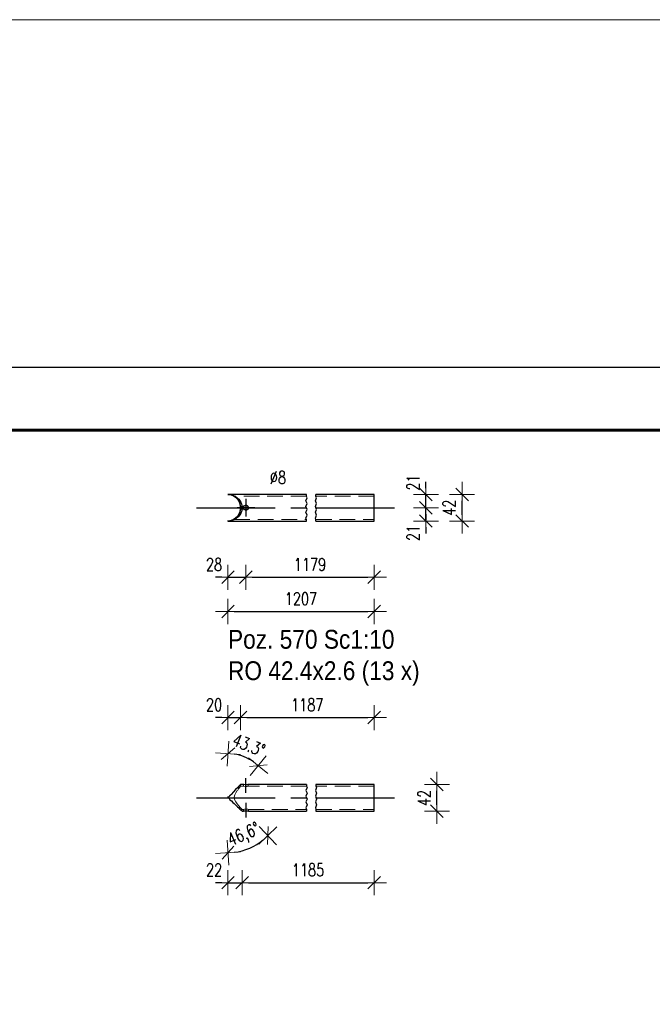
# Model space of a CAD drawing. Header units: millimetres. Extents: x -848 to 5, y 10127 to 10797.
# Tile 19 of 39: x -746 to -646, y 10620 to 10777. Entities that reach past the tile are written whole.
import ezdxf

# ---------------------------------------------------------------- set-up
doc = ezdxf.new("R2010")
doc.units = ezdxf.units.MM
doc.header["$LTSCALE"] = 10
doc.linetypes.add('HIDDEN', pattern=[0.375, 0.25, -0.125])
doc.linetypes.add('MITTE', pattern=[2, 1.25, -0.25, 0.25, -0.25])
doc.layers.get('Defpoints').update_dxf_attribs({"color": 1})
doc.layers.add('_FORMATKA', color=8, linetype='Continuous', plot=False)
for name, color, linetype, lineweight in [('_RAMKA', 7, 'Continuous', 35), ('PS_DIM', 4, 'Continuous', 13), ('PS_Hidden', 2, 'HIDDEN', 9), ('PS_Shape', 161, 'Continuous', 30), ('PS_SOLID', 7, 'Continuous', 30), ('PS_TEXT', 3, 'Continuous', 18)]:
    doc.layers.add(name, color=color, linetype=linetype, lineweight=lineweight)
doc.layers.add('PS_Mid', color=5, linetype='MITTE')
doc.styles.add('gil', font='txt', dxfattribs={"width": 0.9})
doc.styles.add('simplex', font='simplex.shx', dxfattribs={"width": 0.75})
doc.dimstyles.new('1_10_PRZ', dxfattribs={"dimtxt": 2, "dimasz": 1, "dimexe": 2, "dimexo": 5, "dimgap": 1, "dimtad": 1, "dimdec": 0, "dimlfac": 10, "dimtxsty": 'simplex', "dimblk": 'dimznak', "dimcen": 2, "dimse1": 1, "dimse2": 1, "dimclrt": 3, "dimadec": 1, "dimazin": 0, "dimtfac": 1, "dimtdec": 0, "dimtix": 1, "dimtmove": 2, "dimatfit": 3, "dimldrblk": 'dim-grot', "dimfxl": 1, "dimarcsym": 0})
doc.dimstyles.new('1_10_PRZ_DS1-LS10', dxfattribs={"dimtxt": 2, "dimasz": 1, "dimexe": 2, "dimexo": 5, "dimgap": 1, "dimtad": 1, "dimdec": 0, "dimlfac": 10, "dimtxsty": 'simplex', "dimblk": 'dimznak', "dimcen": 2, "dimse1": 1, "dimse2": 1, "dimclrt": 3, "dimadec": 1, "dimazin": 0, "dimtfac": 1, "dimtdec": 0, "dimtix": 1, "dimtmove": 2, "dimatfit": 3, "dimldrblk": 'dim-grot', "dimfxl": 1, "dimarcsym": 0})

# ---------------------------------------------------------------- blocks, each defined once
blk = doc.blocks.new('dimznak')
at = {"color": 0}
for points in [[(0, 2), (0, -2)], [(-2, 0), (2, 0)]]:
    blk.add_lwpolyline(points, dxfattribs=at)
at = {"color": 2}
blk.add_lwpolyline([(1, 1), (-1, -1)], dxfattribs=at)
blk = doc.blocks.new('*D90')
at = {"layer": 'Defpoints', "color": 0, "transparency": 16777216}
for p in [(-710.27, 10699.13), (-713.12, 10697.01), (-710.27, 10688.06)]:
    blk.add_point(p, dxfattribs=at)
at = {"layer": 'PS_DIM', "color": 0, "lineweight": -2, "transparency": 16777216}
for p, q in [((-714.12, 10688.06), (-715.12, 10688.06)), ((-713.12, 10688.06), (-710.27, 10688.06)), ((-709.27, 10688.06), (-708.27, 10688.06))]:
    blk.add_line(p, q, dxfattribs=at)
blk.add_blockref('dimznak', (-713.12, 10688.06), dxfattribs=at)
at = {"layer": 'PS_DIM', "color": 0, "lineweight": -2, "transparency": 16777216, "rotation": 180}
blk.add_blockref('dimznak', (-710.27, 10688.06), dxfattribs=at)
at = {"layer": 'PS_DIM', "color": 3, "transparency": 16777216, "insert": (-715.33, 10690.1), "char_height": 2, "attachment_point": 5, "style": 'simplex'}
blk.add_mtext('28', dxfattribs=at)
blk = doc.blocks.new('dim-grot')
blk.add_hatch(color=256).paths.add_polyline_path([(0, 0), (-2, 0.5), (-2, -0.5)])
blk.add_lwpolyline([(0, 0), (-2, 0.5), (-2, -0.5), (0, 0)])
blk = doc.blocks.new('*D91')
at = {"layer": 'Defpoints', "color": 0, "transparency": 16777216}
for p in [(-710.27, 10699.13), (-689.87, 10697.01), (-689.87, 10688.06)]:
    blk.add_point(p, dxfattribs=at)
at = {"layer": 'PS_DIM', "color": 0, "lineweight": -2, "transparency": 16777216}
blk.add_line((-709.27, 10688.06), (-690.87, 10688.06), dxfattribs=at)
at = {"layer": 'PS_DIM', "color": 0, "lineweight": -2, "transparency": 16777216, "rotation": 180}
blk.add_blockref('dimznak', (-710.27, 10688.06), dxfattribs=at)
at = {"layer": 'PS_DIM', "color": 0, "lineweight": -2, "transparency": 16777216}
blk.add_blockref('dimznak', (-689.87, 10688.06), dxfattribs=at)
at = {"layer": 'PS_DIM', "color": 3, "transparency": 16777216, "insert": (-700.07, 10690.1), "char_height": 2, "attachment_point": 5, "style": 'simplex'}
blk.add_mtext('1179', dxfattribs=at)
blk = doc.blocks.new('*D92')
at = {"layer": 'Defpoints', "color": 0, "transparency": 16777216}
for p in [(-713.12, 10697.01), (-689.87, 10697.01), (-689.87, 10682.61)]:
    blk.add_point(p, dxfattribs=at)
at = {"layer": 'PS_DIM', "color": 0, "lineweight": -2, "transparency": 16777216}
blk.add_line((-712.12, 10682.61), (-690.87, 10682.61), dxfattribs=at)
at = {"layer": 'PS_DIM', "color": 0, "lineweight": -2, "transparency": 16777216, "rotation": 180}
blk.add_blockref('dimznak', (-713.12, 10682.61), dxfattribs=at)
at = {"layer": 'PS_DIM', "color": 0, "lineweight": -2, "transparency": 16777216}
blk.add_blockref('dimznak', (-689.87, 10682.61), dxfattribs=at)
at = {"layer": 'PS_DIM', "color": 3, "transparency": 16777216, "insert": (-701.5, 10684.65), "char_height": 2, "attachment_point": 5, "style": 'simplex'}
blk.add_mtext('1207', dxfattribs=at)
blk = doc.blocks.new('*D93')
at = {"layer": 'Defpoints', "color": 0, "transparency": 16777216}
for p in [(-710.27, 10699.13), (-681.62, 10699.13), (-713.12, 10697.01)]:
    blk.add_point(p, dxfattribs=at)
at = {"layer": 'PS_DIM', "color": 0, "lineweight": -2, "transparency": 16777216}
for p, q in [((-681.62, 10700.13), (-681.62, 10701.13)), ((-681.62, 10697.01), (-681.62, 10699.13)), ((-681.62, 10696.01), (-681.62, 10695.01))]:
    blk.add_line(p, q, dxfattribs=at)
for p, rotation in [((-681.62, 10699.13), 270), ((-681.62, 10697.01), 90)]:
    blk.add_blockref('dimznak', p, dxfattribs=dict(at, rotation=rotation))
at = {"layer": 'PS_DIM', "color": 3, "transparency": 16777216, "insert": (-683.66, 10695.12), "char_height": 2, "attachment_point": 5, "rotation": 90, "style": 'simplex'}
blk.add_mtext('21', dxfattribs=at)
blk = doc.blocks.new('*D94')
at = {"layer": 'Defpoints', "color": 0, "transparency": 16777216}
for p in [(-713.12, 10701.25), (-681.62, 10701.25), (-710.27, 10699.13)]:
    blk.add_point(p, dxfattribs=at)
at = {"layer": 'PS_DIM', "color": 0, "lineweight": -2, "transparency": 16777216}
for p, q in [((-681.62, 10702.25), (-681.62, 10703.25)), ((-681.62, 10699.13), (-681.62, 10701.25)), ((-681.62, 10698.13), (-681.62, 10697.13))]:
    blk.add_line(p, q, dxfattribs=at)
for p, rotation in [((-681.62, 10701.25), 270), ((-681.62, 10699.13), 90)]:
    blk.add_blockref('dimznak', p, dxfattribs=dict(at, rotation=rotation))
at = {"layer": 'PS_DIM', "color": 3, "transparency": 16777216, "insert": (-683.66, 10703.14), "char_height": 2, "attachment_point": 5, "rotation": 90, "style": 'simplex'}
blk.add_mtext('21', dxfattribs=at)
blk = doc.blocks.new('*D95')
at = {"layer": 'Defpoints', "color": 0, "transparency": 16777216}
for p in [(-689.87, 10701.25), (-675.87, 10701.25), (-689.87, 10697.01)]:
    blk.add_point(p, dxfattribs=at)
at = {"layer": 'PS_DIM', "color": 0, "lineweight": -2, "transparency": 16777216}
blk.add_line((-675.87, 10698.01), (-675.87, 10700.25), dxfattribs=at)
for p, rotation in [((-675.87, 10701.25), 90), ((-675.87, 10697.01), 270)]:
    blk.add_blockref('dimznak', p, dxfattribs=dict(at, rotation=rotation))
at = {"layer": 'PS_DIM', "color": 3, "transparency": 16777216, "insert": (-677.91, 10699.13), "char_height": 2, "attachment_point": 5, "rotation": 90, "style": 'simplex'}
blk.add_mtext('42', dxfattribs=at)
blk = doc.blocks.new('*D96')
at = {"layer": 'Defpoints', "color": 0, "transparency": 16777216}
for p in [(-709.73, 10659.1), (-713.12, 10653.11), (-713.12, 10652.96), (-713.02, 10653.07)]:
    blk.add_point(p, dxfattribs=at)
at = {"layer": 'PS_DIM', "color": 0, "lineweight": -2, "transparency": 16777216}
blk.add_arc((-713.12, 10652.96), 7.02, 54.8721, 81.8277, dxfattribs=at)
for p, rotation in [((-713.12, 10659.98), 175.9138651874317), ((-708.31, 10658.07), 320.785991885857)]:
    blk.add_blockref('dimznak', p, dxfattribs=dict(at, rotation=rotation))
at = {"layer": 'PS_DIM', "color": 3, "transparency": 16777216, "insert": (-709.79, 10661.34), "char_height": 2, "attachment_point": 5, "rotation": 338.3499, "style": 'simplex'}
blk.add_mtext('43.3%%d', dxfattribs=at)
blk = doc.blocks.new('*D97')
at = {"layer": 'Defpoints', "color": 0, "transparency": 16777216}
for p in [(-689.87, 10655.07), (-679.87, 10655.07), (-689.87, 10650.84)]:
    blk.add_point(p, dxfattribs=at)
at = {"layer": 'PS_DIM', "color": 0, "lineweight": -2, "transparency": 16777216}
blk.add_line((-679.87, 10651.84), (-679.87, 10654.07), dxfattribs=at)
for p, rotation in [((-679.87, 10655.07), 90), ((-679.87, 10650.84), 270)]:
    blk.add_blockref('dimznak', p, dxfattribs=dict(at, rotation=rotation))
at = {"layer": 'PS_DIM', "color": 3, "transparency": 16777216, "insert": (-681.91, 10652.95), "char_height": 2, "attachment_point": 5, "rotation": 90, "style": 'simplex'}
blk.add_mtext('42', dxfattribs=at)
blk = doc.blocks.new('*D488')
at = {"layer": 'Defpoints', "color": 0, "transparency": 16777216}
for p in [(-713.12, 10652.96), (-713.12, 10652.96), (-710.88, 10650.84), (-713.12, 10644.23), (-710.78, 10644.55)]:
    blk.add_point(p, dxfattribs=at)
at = {"layer": 'PS_DIM', "color": 0, "lineweight": -2, "transparency": 16777216}
blk.add_arc((-713.12, 10652.96), 8.73, 276.5661, 309.9949, dxfattribs=at)
for p, rotation in [((-706.78, 10646.96), 43.27793306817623), ((-713.12, 10644.23), 183.2830575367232)]:
    blk.add_blockref('dimznak', p, dxfattribs=dict(at, rotation=rotation))
at = {"layer": 'PS_DIM', "color": 3, "transparency": 16777216, "insert": (-710.54, 10646.95), "char_height": 2, "attachment_point": 5, "rotation": 23.2805, "style": 'simplex'}
blk.add_mtext('46,6°', dxfattribs=at)
blk = doc.blocks.new('*D489')
at = {"layer": 'Defpoints', "color": 0, "transparency": 16777216}
for p in [(-713.12, 10652.96), (-710.88, 10650.84), (-710.88, 10639.45)]:
    blk.add_point(p, dxfattribs=at)
at = {"layer": 'PS_DIM', "color": 0, "lineweight": -2, "transparency": 16777216}
for p, q in [((-714.12, 10639.45), (-715.12, 10639.45)), ((-713.12, 10639.45), (-710.88, 10639.45)), ((-709.88, 10639.45), (-708.88, 10639.45))]:
    blk.add_line(p, q, dxfattribs=at)
blk.add_blockref('dimznak', (-713.12, 10639.45), dxfattribs=at)
at = {"layer": 'PS_DIM', "color": 0, "lineweight": -2, "transparency": 16777216, "rotation": 180}
blk.add_blockref('dimznak', (-710.88, 10639.45), dxfattribs=at)
at = {"layer": 'PS_DIM', "color": 3, "transparency": 16777216, "insert": (-715.33, 10641.49), "char_height": 2, "attachment_point": 5, "style": 'simplex'}
blk.add_mtext('22', dxfattribs=at)
blk = doc.blocks.new('*D490')
at = {"layer": 'Defpoints', "color": 0, "transparency": 16777216}
for p in [(-710.88, 10650.84), (-689.87, 10650.84), (-689.87, 10639.45)]:
    blk.add_point(p, dxfattribs=at)
at = {"layer": 'PS_DIM', "color": 0, "lineweight": -2, "transparency": 16777216}
blk.add_line((-709.88, 10639.45), (-690.87, 10639.45), dxfattribs=at)
at = {"layer": 'PS_DIM', "color": 0, "lineweight": -2, "transparency": 16777216, "rotation": 180}
blk.add_blockref('dimznak', (-710.88, 10639.45), dxfattribs=at)
at = {"layer": 'PS_DIM', "color": 0, "lineweight": -2, "transparency": 16777216}
blk.add_blockref('dimznak', (-689.87, 10639.45), dxfattribs=at)
at = {"layer": 'PS_DIM', "color": 3, "transparency": 16777216, "insert": (-700.38, 10641.49), "char_height": 2, "attachment_point": 5, "style": 'simplex'}
blk.add_mtext('1185', dxfattribs=at)
blk = doc.blocks.new('*D491')
at = {"layer": 'Defpoints', "color": 0, "transparency": 16777216}
for p in [(-711.13, 10665.73), (-711.13, 10655.07), (-713.12, 10652.96)]:
    blk.add_point(p, dxfattribs=at)
at = {"layer": 'PS_DIM', "color": 0, "lineweight": -2, "transparency": 16777216}
for p, q in [((-714.12, 10665.73), (-715.12, 10665.73)), ((-713.12, 10665.73), (-711.13, 10665.73)), ((-710.13, 10665.73), (-709.13, 10665.73))]:
    blk.add_line(p, q, dxfattribs=at)
blk.add_blockref('dimznak', (-713.12, 10665.73), dxfattribs=at)
at = {"layer": 'PS_DIM', "color": 0, "lineweight": -2, "transparency": 16777216, "rotation": 180}
blk.add_blockref('dimznak', (-711.13, 10665.73), dxfattribs=at)
at = {"layer": 'PS_DIM', "color": 3, "transparency": 16777216, "insert": (-715.33, 10667.77), "char_height": 2, "attachment_point": 5, "style": 'simplex'}
blk.add_mtext('20', dxfattribs=at)
blk = doc.blocks.new('*D492')
at = {"layer": 'Defpoints', "color": 0, "transparency": 16777216}
for p in [(-689.87, 10665.73), (-711.13, 10655.07), (-689.87, 10655.07)]:
    blk.add_point(p, dxfattribs=at)
at = {"layer": 'PS_DIM', "color": 0, "lineweight": -2, "transparency": 16777216}
blk.add_line((-710.13, 10665.73), (-690.87, 10665.73), dxfattribs=at)
at = {"layer": 'PS_DIM', "color": 0, "lineweight": -2, "transparency": 16777216, "rotation": 180}
blk.add_blockref('dimznak', (-711.13, 10665.73), dxfattribs=at)
at = {"layer": 'PS_DIM', "color": 0, "lineweight": -2, "transparency": 16777216}
blk.add_blockref('dimznak', (-689.87, 10665.73), dxfattribs=at)
at = {"layer": 'PS_DIM', "color": 3, "transparency": 16777216, "insert": (-700.5, 10667.77), "char_height": 2, "attachment_point": 5, "style": 'simplex'}
blk.add_mtext('1187', dxfattribs=at)
blk = doc.blocks.new('*D622')
at = {"color": 252, "lineweight": -2, "transparency": 16777216}
blk.add_line((-838, 649.33), (-3, 649.33), dxfattribs=at)
at = {"layer": 'Defpoints', "color": 0, "transparency": 16777216}
for p in [(0, 649.33), (-841, 594), (0, 594)]:
    blk.add_point(p, dxfattribs=at)
at = {"color": 252, "lineweight": -2, "transparency": 16777216, "xscale": 3, "yscale": 3, "zscale": 3, "rotation": 180}
blk.add_blockref('dimznak', (-841, 649.33), dxfattribs=at)
at = {"color": 252, "lineweight": -2, "transparency": 16777216, "xscale": 3, "yscale": 3, "zscale": 3}
blk.add_blockref('dimznak', (0, 649.33), dxfattribs=at)
at = {"color": 252, "transparency": 16777216, "insert": (-420.5, 659.83), "char_height": 15, "attachment_point": 5, "style": 'simplex'}
blk.add_mtext('841', dxfattribs=at)
blk = doc.blocks.new('*X652')
at = {"color": 1}
for p, q in [((-700.72, 10700.24), (-700.52, 10700.7)), ((-700.52, 10699.79), (-700.72, 10700.24)), ((-700.72, 10699.33), (-700.52, 10699.79)), ((-700.62, 10700.93), (-700.62, 10701.25)), ((-700.52, 10700.7), (-700.62, 10700.93)), ((-699.22, 10700.24), (-699.02, 10700.7)), ((-699.02, 10699.79), (-699.22, 10700.24)), ((-699.22, 10699.33), (-699.02, 10699.79)), ((-699.12, 10700.93), (-699.12, 10701.25)), ((-699.02, 10700.7), (-699.12, 10700.93)), ((-700.52, 10698.87), (-700.72, 10699.33)), ((-700.72, 10698.41), (-700.52, 10698.87)), ((-700.52, 10697.95), (-700.72, 10698.41)), ((-699.02, 10698.87), (-699.22, 10699.33)), ((-699.22, 10698.41), (-699.02, 10698.87)), ((-699.02, 10697.95), (-699.22, 10698.41)), ((-700.72, 10697.49), (-700.52, 10697.95)), ((-700.62, 10697.26), (-700.72, 10697.49)), ((-700.62, 10697.01), (-700.62, 10697.26)), ((-699.22, 10697.49), (-699.02, 10697.95)), ((-699.12, 10697.26), (-699.22, 10697.49)), ((-699.12, 10697.01), (-699.12, 10697.26))]:
    blk.add_line(p, q, dxfattribs=at)
at = {"layer": 'PS_Hidden', "color": 2, "linetype": 'HIDDEN'}
for p, q in [((-713.12, 10701.24), (-713.02, 10701.25)), ((-700.62, 10700.99), (-712.12, 10700.99)), ((-689.87, 10700.99), (-699.12, 10700.99)), ((-710.67, 10699.13), (-710.65, 10699.2)), ((-710.65, 10699.06), (-710.67, 10699.13)), ((-710.6, 10699.32), (-710.58, 10699.39)), ((-710.58, 10698.87), (-710.6, 10698.94)), ((-710.58, 10699.39), (-710.52, 10699.42)), ((-710.52, 10698.84), (-710.58, 10698.87)), ((-710.4, 10699.49), (-710.34, 10699.52)), ((-710.34, 10698.73), (-710.4, 10698.77)), ((-710.34, 10699.52), (-710.27, 10699.51)), ((-710.27, 10698.75), (-710.34, 10698.73)), ((-710.14, 10699.49), (-710.07, 10699.48)), ((-710.07, 10698.78), (-710.14, 10698.77)), ((-710.07, 10699.48), (-710.03, 10699.42)), ((-710.03, 10698.84), (-710.07, 10698.78)), ((-709.94, 10699.32), (-709.94, 10699.32)), ((-709.94, 10699.32), (-709.89, 10699.27)), ((-709.89, 10698.99), (-709.94, 10698.94)), ((-709.94, 10698.94), (-709.94, 10698.94)), ((-709.89, 10699.27), (-709.89, 10699.2)), ((-709.89, 10699.06), (-709.89, 10698.99)), ((-713.02, 10697.01), (-713.12, 10697.02)), ((-712.12, 10697.27), (-700.62, 10697.27)), ((-699.12, 10697.27), (-689.87, 10697.27))]:
    blk.add_line(p, q, dxfattribs=at)
at = {"layer": 'PS_Mid', "color": 5, "linetype": 'MITTE'}
for p, q in [((-710.27, 10700.53), (-710.27, 10697.73)), ((-710.27, 10700.53), (-710.27, 10697.73)), ((-718.12, 10699.13), (-700.62, 10699.13)), ((-708.87, 10699.13), (-711.67, 10699.13)), ((-708.87, 10699.13), (-711.67, 10699.13)), ((-699.12, 10699.13), (-684.87, 10699.13))]:
    blk.add_line(p, q, dxfattribs=at)
at = {"layer": 'PS_SOLID', "color": 7, "linetype": 'Continuous'}
for p, q in [((-713.02, 10701.25), (-713.12, 10701.25)), ((-713.12, 10701.25), (-713.12, 10701.25)), ((-713.12, 10701.25), (-713.12, 10701.24)), ((-713.12, 10701.24), (-713.02, 10701.25)), ((-700.62, 10701.25), (-713.02, 10701.25)), ((-713.02, 10701.25), (-712.85, 10701.22)), ((-713.02, 10701.25), (-712.62, 10701.18)), ((-712.85, 10701.22), (-712.56, 10701.18)), ((-712.62, 10701.18), (-712.24, 10701.03)), ((-712.56, 10701.18), (-712.37, 10701.12)), ((-712.37, 10701.12), (-712.13, 10701.03)), ((-712.24, 10701.03), (-711.9, 10700.81)), ((-712.13, 10701.03), (-711.95, 10700.93)), ((-712.05, 10700.93), (-712.12, 10700.99)), ((-712.12, 10700.99), (-712.06, 10700.97)), ((-712.06, 10700.97), (-711.89, 10700.87)), ((-711.87, 10700.81), (-712.05, 10700.93)), ((-711.95, 10700.93), (-711.74, 10700.81)), ((-711.9, 10700.81), (-711.6, 10700.51)), ((-711.89, 10700.87), (-711.77, 10700.81)), ((-711.86, 10700.8), (-711.87, 10700.81)), ((-711.67, 10700.6), (-711.86, 10700.8)), ((-711.77, 10700.81), (-711.66, 10700.71)), ((-711.74, 10700.81), (-711.59, 10700.67)), ((-711.58, 10700.51), (-711.67, 10700.6)), ((-711.66, 10700.71), (-711.44, 10700.51)), ((-711.6, 10700.51), (-711.37, 10700.16)), ((-711.59, 10700.67), (-711.41, 10700.51)), ((-711.47, 10700.34), (-711.58, 10700.51)), ((-711.36, 10700.16), (-711.47, 10700.34)), ((-711.44, 10700.51), (-711.41, 10700.48)), ((-711.41, 10700.51), (-711.29, 10700.34)), ((-711.41, 10700.48), (-711.2, 10700.19)), ((-711.37, 10700.16), (-711.21, 10699.76)), ((-711.31, 10700.03), (-711.36, 10700.16)), ((-711.2, 10699.76), (-711.31, 10700.03)), ((-711.29, 10700.34), (-711.15, 10700.16)), ((-711.21, 10699.76), (-711.13, 10699.34)), ((-711.2, 10700.19), (-711.17, 10700.16)), ((-711.18, 10699.69), (-711.2, 10699.76)), ((-711.17, 10700.16), (-711.04, 10699.86)), ((-711.15, 10700.16), (-711.06, 10699.96)), ((-711.06, 10699.96), (-710.97, 10699.76)), ((-711.04, 10699.86), (-710.99, 10699.76)), ((-710.99, 10699.76), (-710.93, 10699.5)), ((-710.97, 10699.76), (-710.93, 10699.56)), ((-689.87, 10701.25), (-699.12, 10701.25)), ((-689.87, 10701.22), (-689.87, 10701.25)), ((-689.87, 10701.12), (-689.87, 10701.22)), ((-689.87, 10700.93), (-689.87, 10701.12)), ((-689.87, 10700.67), (-689.87, 10700.93)), ((-689.87, 10700.34), (-689.87, 10700.67)), ((-689.87, 10699.96), (-689.87, 10700.34)), ((-689.87, 10699.56), (-689.87, 10699.96)), ((-711.21, 10698.49), (-711.37, 10698.1)), ((-711.36, 10698.1), (-711.31, 10698.23)), ((-711.31, 10698.23), (-711.2, 10698.49)), ((-711.13, 10698.91), (-711.21, 10698.49)), ((-711.2, 10698.49), (-711.18, 10698.57)), ((-711.12, 10699.34), (-711.18, 10699.69)), ((-711.18, 10698.57), (-711.12, 10698.91)), ((-711.04, 10698.4), (-711.17, 10698.1)), ((-711.06, 10698.29), (-711.15, 10698.1)), ((-711.13, 10699.34), (-711.13, 10698.91)), ((-711.12, 10699.32), (-711.12, 10699.34)), ((-711.12, 10698.94), (-711.12, 10699.32)), ((-711.12, 10698.91), (-711.12, 10698.94)), ((-710.97, 10698.49), (-711.06, 10698.29)), ((-710.99, 10698.49), (-711.04, 10698.4)), ((-710.93, 10698.75), (-710.99, 10698.49)), ((-710.93, 10698.7), (-710.97, 10698.49)), ((-710.93, 10699.56), (-710.88, 10699.34)), ((-710.93, 10699.5), (-710.9, 10699.34)), ((-710.88, 10698.91), (-710.93, 10698.7)), ((-710.9, 10698.91), (-710.93, 10698.75)), ((-710.9, 10699.34), (-710.9, 10699.13)), ((-710.9, 10699.13), (-710.9, 10698.91)), ((-710.88, 10699.34), (-710.88, 10699.13)), ((-710.88, 10699.13), (-710.88, 10698.91)), ((-710.65, 10699.27), (-710.47, 10699.48)), ((-710.65, 10699.2), (-710.6, 10699.32)), ((-710.65, 10699.13), (-710.65, 10699.27)), ((-710.65, 10698.99), (-710.65, 10699.13)), ((-710.6, 10698.94), (-710.65, 10699.06)), ((-710.47, 10698.78), (-710.65, 10698.99)), ((-710.6, 10699.32), (-710.6, 10699.32)), ((-710.6, 10698.94), (-710.6, 10698.94)), ((-710.52, 10699.42), (-710.4, 10699.49)), ((-710.4, 10698.77), (-710.52, 10698.84)), ((-710.47, 10699.48), (-710.2, 10699.52)), ((-710.2, 10698.73), (-710.47, 10698.78)), ((-710.27, 10699.51), (-710.14, 10699.49)), ((-710.14, 10698.77), (-710.27, 10698.75)), ((-710.2, 10699.52), (-709.96, 10699.39)), ((-709.96, 10698.87), (-710.2, 10698.73)), ((-710.03, 10699.42), (-709.94, 10699.32)), ((-709.94, 10698.94), (-710.03, 10698.84)), ((-709.96, 10699.39), (-709.87, 10699.13)), ((-709.87, 10699.13), (-709.96, 10698.87)), ((-709.89, 10699.2), (-709.89, 10699.06)), ((-689.87, 10699.13), (-689.87, 10699.56)), ((-689.87, 10698.7), (-689.87, 10699.13)), ((-689.87, 10698.29), (-689.87, 10698.7)), ((-689.87, 10697.92), (-689.87, 10698.29)), ((-713.02, 10697.01), (-713.12, 10697.02)), ((-713.12, 10697.02), (-713.12, 10697.01)), ((-713.12, 10697.01), (-713.02, 10697.01)), ((-712.62, 10697.08), (-713.02, 10697.01)), ((-712.85, 10697.03), (-713.02, 10697.01)), ((-713.02, 10697.01), (-700.62, 10697.01)), ((-712.56, 10697.08), (-712.85, 10697.03)), ((-712.24, 10697.23), (-712.62, 10697.08)), ((-712.37, 10697.14), (-712.56, 10697.08)), ((-712.13, 10697.23), (-712.37, 10697.14)), ((-711.9, 10697.45), (-712.24, 10697.23)), ((-711.95, 10697.33), (-712.13, 10697.23)), ((-712.12, 10697.27), (-712.05, 10697.33)), ((-712.06, 10697.29), (-712.12, 10697.27)), ((-711.89, 10697.38), (-712.06, 10697.29)), ((-712.05, 10697.33), (-711.87, 10697.45)), ((-711.74, 10697.45), (-711.95, 10697.33)), ((-711.6, 10697.75), (-711.9, 10697.45)), ((-711.77, 10697.45), (-711.89, 10697.38)), ((-711.87, 10697.45), (-711.86, 10697.46)), ((-711.86, 10697.46), (-711.67, 10697.66)), ((-711.66, 10697.55), (-711.77, 10697.45)), ((-711.59, 10697.59), (-711.74, 10697.45)), ((-711.67, 10697.66), (-711.58, 10697.75)), ((-711.44, 10697.75), (-711.66, 10697.55)), ((-711.37, 10698.1), (-711.6, 10697.75)), ((-711.41, 10697.75), (-711.59, 10697.59)), ((-711.58, 10697.75), (-711.47, 10697.92)), ((-711.47, 10697.92), (-711.36, 10698.1)), ((-711.41, 10697.78), (-711.44, 10697.75)), ((-711.2, 10698.07), (-711.41, 10697.78)), ((-711.29, 10697.92), (-711.41, 10697.75)), ((-711.15, 10698.1), (-711.29, 10697.92)), ((-711.17, 10698.1), (-711.2, 10698.07)), ((-699.12, 10697.01), (-689.87, 10697.01)), ((-689.87, 10697.59), (-689.87, 10697.92)), ((-689.87, 10697.33), (-689.87, 10697.59)), ((-689.87, 10697.14), (-689.87, 10697.33)), ((-689.87, 10697.03), (-689.87, 10697.14)), ((-689.87, 10697.01), (-689.87, 10697.03))]:
    blk.add_line(p, q, dxfattribs=at)
blk = doc.blocks.new('*X653')
at = {"color": 3, "style": 'gil', "width": 0.9}
for s, p in [('Poz. 570 Sc1:10', (-713.12, 10676.69, 0.6)), ('RO 42.4x2.6 (13 x)', (-713.12, 10671.69, 0.6))]:
    blk.add_text(s, height=3, dxfattribs=at).set_placement(p)
blk = doc.blocks.new('*X654')
at = {"color": 1}
for p, q in [((-700.52, 10654.6), (-700.72, 10654.14)), ((-700.62, 10655.08), (-700.62, 10654.83)), ((-700.62, 10654.83), (-700.52, 10654.6)), ((-699.02, 10654.6), (-699.22, 10654.14)), ((-699.12, 10655.08), (-699.12, 10654.83)), ((-699.12, 10654.83), (-699.02, 10654.6)), ((-700.72, 10654.14), (-700.52, 10653.68)), ((-700.52, 10653.68), (-700.72, 10653.22)), ((-700.72, 10653.22), (-700.52, 10652.76)), ((-700.52, 10652.76), (-700.72, 10652.3)), ((-699.22, 10654.14), (-699.02, 10653.68)), ((-699.02, 10653.68), (-699.22, 10653.22)), ((-699.22, 10653.22), (-699.02, 10652.76)), ((-699.02, 10652.76), (-699.22, 10652.3)), ((-700.72, 10652.3), (-700.52, 10651.84)), ((-700.52, 10651.84), (-700.72, 10651.38)), ((-700.72, 10651.38), (-700.62, 10651.15)), ((-699.22, 10652.3), (-699.02, 10651.84)), ((-699.02, 10651.84), (-699.22, 10651.38)), ((-699.22, 10651.38), (-699.12, 10651.15)), ((-700.62, 10651.15), (-700.62, 10650.84)), ((-699.12, 10651.15), (-699.12, 10650.84))]:
    blk.add_line(p, q, dxfattribs=at)
at = {"layer": 'PS_Hidden', "color": 2, "linetype": 'HIDDEN'}
for p, q in [((-711.47, 10654.37), (-711.58, 10654.19)), ((-711.36, 10654.5), (-711.47, 10654.37)), ((-711.31, 10654.59), (-711.36, 10654.5)), ((-711.2, 10654.7), (-711.31, 10654.59)), ((-711.18, 10654.73), (-711.2, 10654.7)), ((-711.12, 10654.8), (-711.18, 10654.73)), ((-711.12, 10654.81), (-711.13, 10655.07)), ((-711.12, 10654.81), (-711.12, 10654.8)), ((-710.67, 10654.81), (-711.12, 10654.81)), ((-710.67, 10654.81), (-710.67, 10655.07)), ((-710.6, 10654.81), (-710.67, 10654.81)), ((-710.58, 10654.8), (-710.6, 10654.81)), ((-710.34, 10654.77), (-710.58, 10654.8)), ((-710.07, 10654.78), (-710.34, 10654.77)), ((-709.94, 10654.81), (-710.07, 10654.78)), ((-709.89, 10654.81), (-709.94, 10654.81)), ((-709.89, 10654.81), (-709.89, 10655.07)), ((-700.62, 10654.81), (-709.89, 10654.81)), ((-689.87, 10654.81), (-699.12, 10654.81)), ((-713.02, 10653.07), (-713.12, 10653.1)), ((-713.12, 10653.1), (-713.12, 10653.1)), ((-712.7, 10653.41), (-713.02, 10653.07)), ((-713.02, 10653.07), (-713.02, 10653.07)), ((-713.02, 10653.07), (-713.02, 10653.07)), ((-713.02, 10653.07), (-712.89, 10652.72)), ((-713.02, 10653.07), (-713.02, 10653.07)), ((-712.05, 10653.43), (-712.12, 10653.05)), ((-712.12, 10653.05), (-712.06, 10652.68)), ((-711.87, 10653.76), (-712.05, 10653.43)), ((-711.86, 10653.78), (-711.87, 10653.76)), ((-711.87, 10653.76), (-711.87, 10653.76)), ((-711.67, 10654.1), (-711.86, 10653.78)), ((-711.58, 10654.19), (-711.67, 10654.1)), ((-712.06, 10652.68), (-711.89, 10652.31)), ((-711.89, 10652.31), (-711.77, 10652.17)), ((-711.77, 10652.17), (-711.66, 10651.98)), ((-711.77, 10652.17), (-711.77, 10652.17)), ((-711.66, 10651.98), (-711.44, 10651.72)), ((-711.44, 10651.72), (-711.41, 10651.68)), ((-711.41, 10651.68), (-711.2, 10651.43)), ((-711.2, 10651.43), (-711.17, 10651.41)), ((-711.17, 10651.41), (-711.04, 10651.25)), ((-711.04, 10651.25), (-710.99, 10651.22)), ((-710.99, 10651.22), (-710.93, 10651.14)), ((-710.93, 10651.14), (-710.9, 10651.12)), ((-710.9, 10651.12), (-710.9, 10651.1)), ((-710.9, 10651.1), (-710.65, 10651.1)), ((-710.88, 10650.86), (-710.9, 10651.1)), ((-710.65, 10651.11), (-710.47, 10651.13)), ((-710.65, 10651.1), (-710.65, 10651.11)), ((-710.65, 10651.1), (-710.65, 10650.85)), ((-710.47, 10651.13), (-710.31, 10651.14)), ((-710.31, 10651.14), (-710.2, 10651.14)), ((-710.2, 10651.14), (-710.17, 10651.14)), ((-710.17, 10651.14), (-709.96, 10651.13)), ((-709.96, 10651.13), (-709.87, 10651.1)), ((-709.87, 10651.1), (-700.62, 10651.1)), ((-709.87, 10650.84), (-709.87, 10651.1)), ((-699.12, 10651.1), (-689.87, 10651.1))]:
    blk.add_line(p, q, dxfattribs=at)
at = {"layer": 'PS_Mid', "color": 5, "linetype": 'MITTE'}
for p, q in [((-710.27, 10653.77), (-710.27, 10656.08)), ((-718.12, 10652.96), (-700.62, 10652.96)), ((-699.12, 10652.96), (-684.87, 10652.96)), ((-710.27, 10652.15), (-710.27, 10649.84))]:
    blk.add_line(p, q, dxfattribs=at)
at = {"layer": 'PS_SOLID', "color": 7, "linetype": 'Continuous'}
for p, q in [((-711.6, 10654.57), (-711.9, 10654.26)), ((-711.37, 10654.81), (-711.6, 10654.57)), ((-711.21, 10654.98), (-711.37, 10654.81)), ((-711.13, 10655.07), (-711.21, 10654.98)), ((-710.59, 10655.07), (-711.13, 10655.07)), ((-710.58, 10655.06), (-710.59, 10655.07)), ((-710.34, 10655.03), (-710.58, 10655.06)), ((-710.07, 10655.04), (-710.34, 10655.03)), ((-709.96, 10655.07), (-710.07, 10655.04)), ((-700.62, 10655.07), (-709.96, 10655.07)), ((-689.87, 10655.07), (-699.12, 10655.07)), ((-689.87, 10654.98), (-689.87, 10655.07)), ((-689.87, 10654.81), (-689.87, 10654.98)), ((-689.87, 10654.57), (-689.87, 10654.81)), ((-689.87, 10654.26), (-689.87, 10654.57)), ((-713.02, 10653.07), (-713.12, 10653.1)), ((-713.12, 10653.1), (-713.12, 10653.07)), ((-713.12, 10653.07), (-713.12, 10653.05)), ((-713.12, 10652.96), (-713.02, 10653.07)), ((-713.12, 10652.96), (-713.02, 10653.07)), ((-713.12, 10653.05), (-713.12, 10652.96)), ((-712.62, 10653.49), (-713.02, 10653.07)), ((-713.02, 10653.07), (-712.85, 10652.64)), ((-712.24, 10653.89), (-712.62, 10653.49)), ((-711.9, 10654.26), (-712.24, 10653.89)), ((-689.87, 10653.89), (-689.87, 10654.26)), ((-689.87, 10653.49), (-689.87, 10653.89)), ((-689.87, 10653.07), (-689.87, 10653.49)), ((-689.87, 10652.64), (-689.87, 10653.07)), ((-712.85, 10652.64), (-712.56, 10652.47)), ((-712.85, 10652.64), (-712.56, 10652.47)), ((-712.56, 10652.47), (-712.37, 10652.22)), ((-712.56, 10652.47), (-712.37, 10652.22)), ((-712.37, 10652.22), (-712.13, 10652.05)), ((-712.13, 10652.05), (-711.95, 10651.84)), ((-711.95, 10651.84), (-711.74, 10651.68)), ((-711.74, 10651.68), (-711.59, 10651.5)), ((-711.59, 10651.5), (-711.41, 10651.36)), ((-711.41, 10651.36), (-711.29, 10651.22)), ((-711.29, 10651.22), (-711.15, 10651.12)), ((-689.87, 10652.22), (-689.87, 10652.64)), ((-689.87, 10651.84), (-689.87, 10652.22)), ((-689.87, 10651.5), (-689.87, 10651.84)), ((-689.87, 10651.22), (-689.87, 10651.5)), ((-689.87, 10651.01), (-689.87, 10651.22)), ((-711.15, 10651.12), (-711.06, 10651.01)), ((-711.06, 10651.01), (-710.97, 10650.95)), ((-710.97, 10650.95), (-710.93, 10650.88)), ((-710.93, 10650.88), (-710.88, 10650.86)), ((-710.88, 10650.86), (-710.88, 10650.84)), ((-710.88, 10650.84), (-710.65, 10650.84)), ((-710.65, 10650.85), (-710.47, 10650.87)), ((-710.65, 10650.84), (-710.65, 10650.85)), ((-710.47, 10650.87), (-710.2, 10650.88)), ((-710.2, 10650.88), (-709.96, 10650.87)), ((-709.96, 10650.87), (-709.87, 10650.84)), ((-709.87, 10650.84), (-700.62, 10650.84)), ((-699.12, 10650.84), (-689.87, 10650.84)), ((-689.87, 10650.88), (-689.87, 10651.01)), ((-689.87, 10650.84), (-689.87, 10650.88))]:
    blk.add_line(p, q, dxfattribs=at)
blk = doc.blocks.new('*U615')
at = {"layer": '_FORMATKA', "lineweight": -3}
blk.add_lwpolyline([(-841, 0), (0, 0), (0, 594), (-841, 594)], close=True, dxfattribs=at)
at = {"layer": '_RAMKA', "lineweight": -3, "const_width": 0.5}
blk.add_lwpolyline([(-811, 10), (-10, 10), (-10, 584), (-811, 584)], close=True, dxfattribs=at)
dim = blk.add_linear_dim(base=(0, 649.33), p1=(-841, 594), p2=(0, 594), dimstyle='1_10_PRZ', override={"dimscale": 3, "dimtxt": 5, "dimlfac": 1, "dimclrd": 252, "dimclrt": 252})
dim.commit()
dim.dimension.update_dxf_attribs({"geometry": '*D622', "text_midpoint": (-420.5, 659.83)})

msp = doc.modelspace()

# ---------------------------------------------------------------- block references
at = {"layer": 'PS_DIM'}
msp.add_blockref('*U615', (-1.43, 10127.47), dxfattribs=at)
at = {"layer": 'PS_Shape', "color": 31}
for name in ['*X652', '*X654']:
    msp.add_blockref(name, (0, 0), dxfattribs=at)
at = {"layer": 'PS_TEXT'}
msp.add_blockref('*X653', (0, 0), dxfattribs=at)

# ---------------------------------------------------------------- texts
at = {"layer": 'PS_DIM', "insert": (-706.45, 10702.95, 0.6), "char_height": 2, "attachment_point": 7, "style": 'simplex'}
msp.add_mtext('\\A1;%%c8', dxfattribs=at)

# ---------------------------------------------------------------- dimensions: what is measured, and where the dimension line sits
at = {"layer": 'PS_DIM'}
for base, p1, p2, text, picture, middle in [((-681.62, 10701.25, 0.6), (-710.27, 10699.13, 0.6), (-713.12, 10701.25, 0.6), '21', '*D94', (-683.66, 10703.14, 0.6)), ((-675.87, 10701.25, 0.6), (-689.87, 10697.01, 0.6), (-689.87, 10701.25, 0.6), '42', '*D95', (-677.91, 10699.13, 0.6)), ((-681.62, 10699.13, 0.6), (-713.12, 10697.01, 0.6), (-710.27, 10699.13, 0.6), '21', '*D93', (-683.66, 10695.12, 0.6)), ((-679.87, 10655.07, 0.6), (-689.87, 10650.84, 0.6), (-689.87, 10655.07, 0.6), '42', '*D97', (-681.91, 10652.95, 0.6))]:
    dim = msp.add_linear_dim(base=base, p1=p1, p2=p2, angle=90, text=text, dimstyle='1_10_PRZ_DS1-LS10', dxfattribs=at)
    dim.commit()
    dim.dimension.update_dxf_attribs({"geometry": picture, "text_midpoint": middle, "dimtype": 128})
for base, p1, p2, text, picture, middle in [((-710.27, 10688.06, 0.6), (-713.12, 10697.01, 0.6), (-710.27, 10699.13, 0.6), '28', '*D90', (-715.33, 10690.1, 0.6)), ((-689.87, 10688.06, 0.6), (-710.27, 10699.13, 0.6), (-689.87, 10697.01, 0.6), '1179', '*D91', (-700.07, 10690.1, 0.6)), ((-689.87, 10682.61, 0.6), (-713.12, 10697.01, 0.6), (-689.87, 10697.01, 0.6), '1207', '*D92', (-701.5, 10684.65, 0.6)), ((-689.87, 10665.73, 0.6), (-711.13, 10655.07, 0.6), (-689.87, 10655.07, 0.6), '1187', '*D492', (-700.5, 10667.77, 0.6)), ((-689.87, 10639.45, 0.6), (-710.88, 10650.84, 0.6), (-689.87, 10650.84, 0.6), '1185', '*D490', (-700.38, 10641.49, 0.6))]:
    dim = msp.add_linear_dim(base=base, p1=p1, p2=p2, text=text, dimstyle='1_10_PRZ_DS1-LS10', dxfattribs=at)
    dim.commit()
    dim.dimension.update_dxf_attribs({"geometry": picture, "text_midpoint": middle, "dimtype": 128})
for base, p2, picture, middle in [((-711.13, 10665.73, 0.6), (-711.13, 10655.07, 0.6), '*D491', (-715.33, 10667.77, 0.6)), ((-710.88, 10639.45, 0.6), (-710.88, 10650.84, 0.6), '*D489', (-715.33, 10641.49, 0.6))]:
    dim = msp.add_linear_dim(base=base, p1=(-713.12, 10652.96, 0.6), p2=p2, dimstyle='1_10_PRZ_DS1-LS10', dxfattribs=at)
    dim.commit()
    dim.dimension.update_dxf_attribs({"geometry": picture, "text_midpoint": middle, "dimtype": 128})
dim = msp.add_angular_dim_3p(base=(-709.73, 10659.1, 0.6), center=(-713.12, 10652.96, 0.6), p1=(-713.02, 10653.07, 0.6), p2=(-713.12, 10653.11, 0.6), text='43.3%%d', dimstyle='1_10_PRZ_DS1-LS10', dxfattribs=at)
dim.commit()
dim.dimension.update_dxf_attribs({"geometry": '*D96', "text_midpoint": (-709.79, 10661.34, 0.6)})
dim = msp.add_angular_dim_2l(base=(-710.78, 10644.55), line1=((-713.12, 10644.23, 0.6), (-713.12, 10652.96, 0.6)), line2=((-710.88, 10650.84, 0.6), (-713.12, 10652.96, 0.6)), dimstyle='1_10_PRZ', dxfattribs=at)
dim.commit()
dim.dimension.update_dxf_attribs({"geometry": '*D488', "text_midpoint": (-710.54, 10646.95, 0.6)})

doc.saveas('drawing.dxf')
